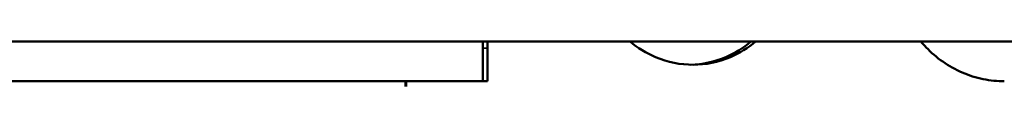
# Model space of a CAD drawing. Header units: millimetres. Extents: x -762 to 6987, y -1641 to 2057.
# Tile 13 of 35: x 3186 to 3335, y 626 to 633. Entities that reach past the tile are written whole.
import ezdxf

# ---------------------------------------------------------------- set-up
doc = ezdxf.new("R2010")
doc.units = ezdxf.units.MM
doc.layers.add('Видимые тонкие (ГОСТ)', color=7, linetype='Continuous', lineweight=35)
doc.layers.add('Видимый контур (ГОСТ)', color=7, linetype='Continuous', lineweight=50)

msp = doc.modelspace()

# ---------------------------------------------------------------- linework, layer by layer
at = {"layer": 'Видимые тонкие (ГОСТ)'}
msp.add_line((3256.798531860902, 632.0005586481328), (3256.098369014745, 632.0005586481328), dxfattribs=at)
at = {"layer": 'Видимый контур (ГОСТ)'}
for p, q in [((3498.164478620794, 632.9995889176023), (3125.001942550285, 632.9995889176)), ((3256.80645537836, 632.9995889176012), (3256.798531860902, 632.0005586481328)), ((3256.098369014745, 626.9995889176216), (3256.098369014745, 632.0005586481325)), ((3256.798531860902, 632.0005586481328), (3256.798531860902, 626.999588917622)), ((3144.440324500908, 626.9995889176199), (3244.421102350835, 626.9995889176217)), ((3244.521102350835, 626.9995889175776), (3244.421102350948, 626.9995889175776)), ((3244.421102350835, 626.2178745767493), (3244.421102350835, 626.999588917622)), ((3244.521102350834, 626.9995889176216), (3256.798531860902, 626.9995889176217)), ((3244.521102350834, 626.999588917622), (3244.521102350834, 626.2178745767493))]:
    msp.add_line(p, q, dxfattribs=at)
msp.add_rational_spline([(3256.098369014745, 632.0005586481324), (3256.102332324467, 632.5000727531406), (3256.106295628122, 632.9995889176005)], [1, 0.999999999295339, 0.9999999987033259], degree=2, dxfattribs=at)
for points, knots in [([(3287.88314676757, 629.4995889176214), (3286.027849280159, 629.4995889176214), (3284.045113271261, 629.8761830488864), (3280.813038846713, 631.2302946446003), (3279.500191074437, 632.0488783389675), (3278.367843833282, 633.0011631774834)], [6.782107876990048, 6.782107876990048, 6.782107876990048, 6.782107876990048, 7.347283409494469, 7.347283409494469, 7.781895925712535, 7.781895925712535, 7.781895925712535, 7.781895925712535]), ([(3287.53579752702, 629.5039560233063), (3289.288677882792, 629.5479033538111), (3291.131019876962, 629.9237644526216), (3294.224169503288, 631.2303039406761), (3295.521906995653, 632.0488847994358), (3296.638876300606, 633.0011631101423)], [2.295848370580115, 2.295848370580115, 2.295848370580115, 2.295848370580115, 2.825902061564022, 2.825902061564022, 3.260517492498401, 3.260517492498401, 3.260517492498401, 3.260517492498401]), ([(3297.333993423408, 633.0011631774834), (3296.216892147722, 632.0488783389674), (3294.919024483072, 631.2302946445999), (3291.713025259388, 629.8761830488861), (3289.738444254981, 629.4995889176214), (3287.88314676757, 629.4995889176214)], [5.782319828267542, 5.782319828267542, 5.782319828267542, 5.782319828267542, 6.216932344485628, 6.216932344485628, 6.782107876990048, 6.782107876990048, 6.782107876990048, 6.782107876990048]), ([(3334.936188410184, 626.9995889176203), (3333.899585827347, 626.9995889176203), (3332.8239699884, 627.1032057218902), (3330.677112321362, 627.5423260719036), (3329.605864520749, 627.8777589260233), (3327.545093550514, 628.7680136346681), (3326.553957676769, 629.3235572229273), (3324.716536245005, 630.6110746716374), (3323.870329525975, 631.3431346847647), (3322.852618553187, 632.4039547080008), (3322.590890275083, 632.6958232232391), (3322.33661926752, 632.9997667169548)], [-2.655436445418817, -2.655436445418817, -2.655436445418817, -2.655436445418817, -2.321849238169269, -2.321849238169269, -1.988262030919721, -1.988262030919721, -1.654674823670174, -1.654674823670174, -1.321087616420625, -1.321087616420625, -1.20219749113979, -1.20219749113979, -1.20219749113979, -1.20219749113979])]:
    msp.add_open_spline(points, degree=3, knots=knots, dxfattribs=at)

doc.saveas('drawing.dxf')
